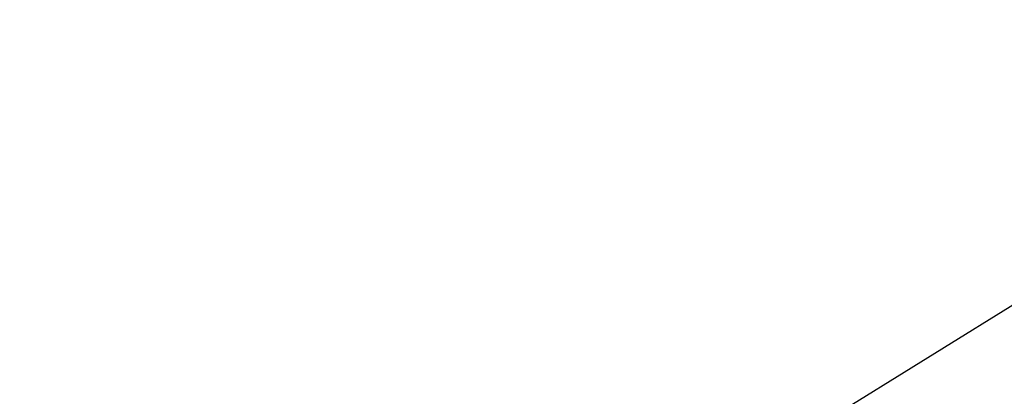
# Model space of a CAD drawing. Header units: millimetres. Extents: x -131 to 131, y -191 to 191.
# Tile 136 of 256: x -72.88146 to -72.8733, y -110.31392 to -110.31079. Entities that reach past the tile are written whole.
import ezdxf

# ---------------------------------------------------------------- set-up
doc = ezdxf.new("R2010")
doc.units = ezdxf.units.MM
doc.layers.get('0').update_dxf_attribs({"color": 8, "linetype": 'CONTINUOUS'})

# ---------------------------------------------------------------- blocks, each defined once
blk = doc.blocks.new('sgBrepBlock__245065872')
at = {"color": 0}
blk.add_polyline3d([(-73.3144905, -110.6109052, -3), (-73.0380074, -110.4151869, -3), (-72.75, -110.2368603, -3), (-72.451561, -110.0766019, -3), (-72.1438223, -109.9350197, -3), (-71.8279514, -109.8126506, -3), (-71.5051464, -109.709959, -3), (-71.176632, -109.6273343, -3), (-70.8436541, -109.5650899, -3), (-70.507476, -109.523462, -3), (-70.1693728, -109.5026085, -3), (-69.8306272, -109.5026085, -3), (-69.492524, -109.523462, -3), (-69.1563459, -109.5650899, -3), (-68.823368, -109.6273343, -3), (-68.4948536, -109.709959, -3), (-68.1720486, -109.8126506, -3), (-67.8561777, -109.9350197, -3), (-67.548439, -110.0766019, -3), (-67.25, -110.2368603, -3), (-66.9619926, -110.4151869, -3)], dxfattribs=at)
blk = doc.blocks.new('sgBrepBlock__245068432')
at = {"color": 0}
blk.add_polyline3d([(-73.3144905, -110.6109052, -3), (-73.0380074, -110.4151869, -3), (-72.75, -110.2368603, -3), (-72.451561, -110.0766019, -3), (-72.1438223, -109.9350197, -3), (-71.8279514, -109.8126506, -3), (-71.5051464, -109.709959, -3), (-71.176632, -109.6273343, -3), (-70.8436541, -109.5650899, -3), (-70.507476, -109.523462, -3), (-70.1693728, -109.5026085, -3), (-69.8306272, -109.5026085, -3), (-69.492524, -109.523462, -3), (-69.1563459, -109.5650899, -3), (-68.823368, -109.6273343, -3), (-68.4948536, -109.709959, -3), (-68.1720486, -109.8126506, -3), (-67.8561777, -109.9350197, -3), (-67.548439, -110.0766019, -3), (-67.25, -110.2368603, -3), (-66.9619926, -110.4151869, -3)], dxfattribs=at)
blk = doc.blocks.new('sgBrepBlock_Omega+SlimClamp_245064080')
at = {"color": 0}
for name in ['sgBrepBlock__245065872', 'sgBrepBlock__245068432']:
    blk.add_blockref(name, (0, 0), dxfattribs=at)

msp = doc.modelspace()

# ---------------------------------------------------------------- block references
at = {"color": 7}
msp.add_blockref('sgBrepBlock_Omega+SlimClamp_245064080', (0, 0), dxfattribs=at)

doc.saveas('drawing.dxf')
